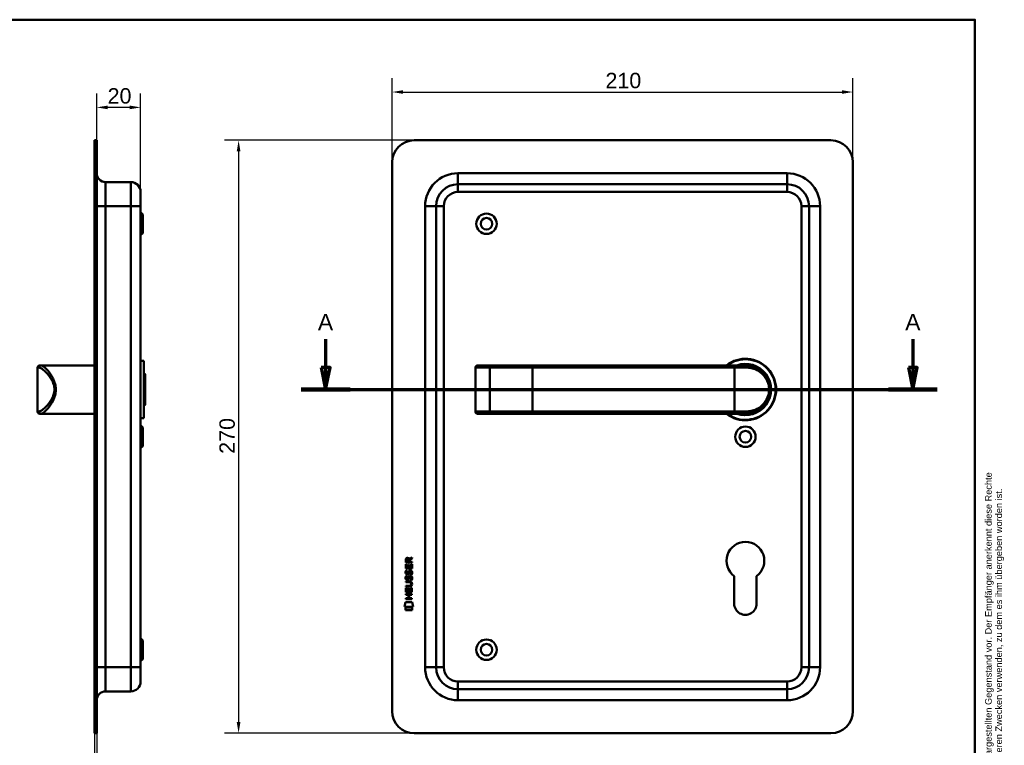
# Model space of a CAD drawing. Header units: millimetres. Extents: x 20 to 833, y 20 to 574.
# Tile 6 of 6: x 385 to 833, y 244 to 574. Entities that reach past the tile are written whole.
import ezdxf
from ezdxf.enums import TextEntityAlignment as Align

# ---------------------------------------------------------------- set-up
doc = ezdxf.new("R2010")
doc.units = ezdxf.units.MM
doc.header["$LTSCALE"] = 2
for name, color, linetype, lineweight in [('Bemaßungen(DIN)', 7, 'Continuous', 25), ('Schnittansichtslinien(DIN)', 7, 'Continuous', 70), ('Sichtbare Kanten(DIN)', 7, 'Continuous', 50), ('Sichtbare tangentiale Kanten(DIN)', 7, 'Continuous', 50), ('Skizziergeometrie(DIN)', 7, 'Continuous', 50), ('Skizzierlinie(DIN)', 7, 'Continuous', 25), ('Symbole(DIN)', 7, 'Continuous', 25)]:
    doc.layers.add(name, color=color, linetype=linetype, lineweight=lineweight)
doc.styles.add('Aktuell-DIN', font='arial.ttf')
doc.styles.add('Aktuell-DINGroßer Text', font='arial.ttf')
doc.styles.add('STANDARD-DIN~0', font='arial.ttf')
doc.styles.add('Textstil10', font='arial.ttf')
doc.styles.add('Textstil41', font='arial.ttf', dxfattribs={"width": 0.8})
doc.styles.add('Textstil83', font='arial.ttf', dxfattribs={"width": 0.8})
doc.dimstyles.new('CAD-LAN', dxfattribs={"dimscale": 2, "dimtxt": 3.5, "dimasz": 2.5, "dimexe": 3.175, "dimexo": 0, "dimgap": 0.8, "dimtad": 1, "dimrnd": 1e-08, "dimtxsty": 'STANDARD-DIN~0', "dimcen": 0.09, "dimdle": 10, "dimclrd": 250, "dimclre": 250, "dimclrt": 250, "dimadec": 0, "dimazin": 2, "dimtfac": 1, "dimtmove": 0, "dimatfit": 3, "dimfxl": 1, "dimtolj": 1, "dimtzin": 0, "dimlwd": 25, "dimlwe": 25, "dimarcsym": 0})

# ---------------------------------------------------------------- blocks, each defined once
blk = doc.blocks.new('Ränder Standardrahmen')
at = {"layer": 'Skizziergeometrie(DIN)', "flags": 128}
blk.add_lwpolyline([(10, 10), (10, 287), (410, 287), (410, 10), (10, 10)], dxfattribs=at)
blk = doc.blocks.new('Schriftfelder Heusser')
at = {"layer": 'Skizziergeometrie(DIN)'}
for p, q in [((101, 229.92), (101, 236.92)), ((101, 236.92), (291, 236.92)), ((111, 229.92), (111, 236.92)), ((123, 229.92), (123, 236.92)), ((232, 229.92), (232, 236.92)), ((256, 229.92), (256, 236.92)), ((291, 236.92), (291, 229.92)), ((101, 191.42), (101, 229.92)), ((101, 229.92), (291, 229.92)), ((111, 229.92), (111, 221.42)), ((123, 229.92), (123, 221.42)), ((232, 229.92), (232, 221.42)), ((256, 229.92), (256, 221.42)), ((291, 229.92), (291, 191.42)), ((101, 221.42), (291, 221.42)), ((150, 221.42), (150, 204.42)), ((198.85, 221.42), (198.85, 204.42)), ((216.35, 221.42), (216.35, 204.42)), ((238.35, 221.42), (238.35, 204.42)), ((278, 221.42), (278, 191.42)), ((278, 208.67), (291, 208.67)), ((101, 204.42), (291, 204.42)), ((142, 204.42), (142, 191.42)), ((236, 204.42), (236, 191.42)), ((278, 200.17), (291, 200.17)), ((291, 191.42), (101, 191.42))]:
    blk.add_line(p, q, dxfattribs=at)
at = {"layer": 'Skizzierlinie(DIN)'}
for p, q in [((113.5, 221.42), (113.5, 204.42)), ((118, 221.42), (118, 204.42)), ((162.35, 221.42), (162.35, 204.42)), ((166.85, 221.42), (166.85, 204.42)), ((113.5, 217.17), (150, 217.17)), ((162.35, 217.17), (278, 217.17)), ((113.5, 212.92), (150, 212.92)), ((162.35, 212.92), (278, 212.92)), ((113.5, 208.67), (150, 208.67)), ((162.35, 208.67), (278, 208.67))]:
    blk.add_line(p, q, dxfattribs=at)
for centre in [(115.75, 219.25), (164.6, 219.25), (115.75, 215.04), (164.6, 215.04), (115.75, 210.79), (164.6, 210.79), (115.75, 206.54), (164.6, 206.54)]:
    blk.add_circle(centre, 1.75, dxfattribs=at)
at = {"layer": 'Symbole(DIN)', "color": 7, "insert": (293.33, 191.7), "char_height": 1.5, "width": 182.3003, "attachment_point": 1, "rotation": 90, "line_spacing_factor": 0.944221, "style": 'Aktuell-DIN'}
blk.add_mtext('\\fArial|b0|i0;\\H1.5000;Die Schlossfabrik Heusser AG ist Eigentümerin dieses Dokumentes und behält sich alle Rechte an diesem und dem dargestellten Gegenstand vor. Der Empfänger anerkennt diese Rechte\\Pund wird das Dokument nicht ohne schriftliche Ermächtigung der Eigentümerin Dritten zugänglich machen oder zu anderen Zwecken verwenden, zu dem es ihm übergeben worden ist.\\P ', dxfattribs=at)
at = {"layer": 'Symbole(DIN)', "color": 179, "true_color": 0x262659, "style": 'Aktuell-DIN'}
for s, insert, char_height, attachment_point in [('Pos.', (106, 227), 2.489, 2), ('Menge', (117, 227), 2.489, 2), ('Benennung', (125.81, 225.38), 2.489, 4), ('B-Nummer', (234.74, 225.62), 2.489, 4), ('Material', (265.02, 225.62), 2.489, 5), ('\\fArial|b0|i0;a', (115.81, 219.53), 2, 5), ('\\fArial|b0|i0;e', (164.54, 219.53), 2, 5), ('\\fArial|b0|i0;Gezeichnet', (200.05, 219.23), 2, 4), ('\\fArial|b0|i0;b', (115.75, 215), 2, 5), ('\\fArial|b0|i0;f', (164.55, 215.06), 2, 5), ('\\fArial|b0|i0;Freigegeben', (199.92, 216), 2, 1), ('\\fArial|b0|i0;c', (115.75, 211.01), 2, 5), ('\\fArial|b0|i0;g', (164.63, 211.05), 2, 5), ('\\fArial|b0|i0;Projekt', (200, 211.98), 2, 1), ('\\fArial|b0|i0;d', (115.76, 206.55), 2, 5), ('\\fArial|b0|i0;h', (164.55, 206.57), 2, 5), ('\\fArial|b0|i0;CAD-Nr.', (200, 207.5), 2, 1), ('\\fArial|b0|i0;\\H2.0000;Massstab', (284.39, 206.37), 2, 5), ('\\fArial|b0|i0;\\H2.0000;Baugruppe', (143.1, 203.73), 2, 1), ('\\fArial|b0|i0;Zeichnungs-Nr.', (237, 203.5), 2, 1), ('\\fArial|b0|i0;\\H2.5000;4853 Murgenthal', (113.33, 192.46), 2.5, 7)]:
    blk.add_mtext(s, dxfattribs=dict(at, insert=insert, char_height=char_height, attachment_point=attachment_point))
at = {"layer": 'Symbole(DIN)', "color": 179, "true_color": 0x262659, "attachment_point": 5, "style": 'Aktuell-DIN'}
for s, insert, char_height, width in [('Änd.', (107.21, 213), 2.489, 12.3494), ('Änd.', (156.12, 212.76), 2.489, 12.3494), ('\\fArial|b0|i0;Änderung', (284.51, 202.33), 2, 12.1143)]:
    blk.add_mtext(s, dxfattribs=dict(at, insert=insert, char_height=char_height, width=width))
at = {"layer": 'Symbole(DIN)', "color": 7, "insert": (143.1, 196.62), "char_height": 4.5, "width": 90.18, "attachment_point": 4, "style": 'Aktuell-DIN'}
blk.add_mtext('\\fArial|b0|i0;\\W0.90;\\H4.5000;Heusser-Muschel Serie 6  EN179', dxfattribs=at)
at = {"layer": 'Symbole(DIN)', "color": 179, "true_color": 0x262659, "style": 'Textstil10'}
blk.add_attdef('ERSTELLUNGSDATUM_001', (217.26, 218.29), '', height=2, dxfattribs=at)
at = {"layer": 'Symbole(DIN)', "color": 179, "true_color": 0x262659}
for tag, height, style, p in [('AUTOR', 2.49, 'Aktuell-DIN', (240.03, 219.26)), ('KONTROLLDATUM', 2, 'Textstil10', (217.42, 215.04)), ('KONTROLLIERT_VON', 2, 'Textstil10', (239.98, 215.05))]:
    blk.add_attdef(tag, text='', height=height, dxfattribs=dict(at, style=style)).set_placement(p, align=Align.MIDDLE_LEFT)
at = {"layer": 'Symbole(DIN)', "color": 7, "style": 'Textstil83', "width": 0.8}
blk.add_attdef('Anfänglicher_Ansichtsmaßstab_001', (281.57, 213.34), '', height=2.3, dxfattribs=at)
at = {"layer": 'Symbole(DIN)', "color": 179, "true_color": 0x262659, "style": 'Textstil10'}
blk.add_attdef('PROJEKT', text='', height=2, dxfattribs=at).set_placement((217.77, 209.72), align=Align.BOTTOM_LEFT)
at = {"layer": 'Symbole(DIN)', "color": 7, "style": 'Textstil41', "width": 0.8}
blk.add_attdef('STATUS', text='', height=5, dxfattribs=at).set_placement((284.53, 195.86), align=Align.MIDDLE_CENTER)
blk = doc.blocks.new('*D19')
at = {"layer": 'Bemaßungen(DIN)', "color": 250, "linetype": 'Continuous', "lineweight": 25, "true_color": 0x3f3f3f, "transparency": 16777216}
for p, q in [((419.78, 519.06), (419.78, 540.41)), ((439.78, 495.56), (439.78, 540.41)), ((434.78, 534.06), (424.78, 534.06))]:
    blk.add_line(p, q, dxfattribs=at)
at = {"layer": 'Bemaßungen(DIN)', "color": 250, "linetype": 'Continuous', "true_color": 0x3f3f3f, "transparency": 16777216}
for points in [[(424.78, 534.89), (424.78, 533.23), (419.78, 534.06)], [(434.78, 534.89), (434.78, 533.23), (439.78, 534.06)]]:
    blk.add_solid(points, dxfattribs=at)
at = {"layer": 'Defpoints', "color": 0, "linetype": 'Continuous', "transparency": 16777216}
for p in [(419.78, 534.06), (419.78, 519.06), (439.78, 495.56)]:
    blk.add_point(p, dxfattribs=at)
at = {"layer": 'Bemaßungen(DIN)', "color": 250, "linetype": 'Continuous', "lineweight": 25, "true_color": 0x3f3f3f, "transparency": 16777216, "insert": (424.72, 542.81), "char_height": 7, "attachment_point": 1, "style": 'STANDARD-DIN~0'}
blk.add_mtext('\\A1;20', dxfattribs=at)
blk = doc.blocks.new('*D20')
at = {"layer": 'Bemaßungen(DIN)', "color": 250, "linetype": 'Continuous', "lineweight": 25, "true_color": 0x3f3f3f, "transparency": 16777216}
for p, q in [((418.78, 249.06), (418.78, 215.44)), ((419.78, 249.06), (419.78, 215.44)), ((413.78, 221.79), (408.78, 221.79)), ((419.78, 221.79), (418.78, 221.79)), ((424.78, 221.79), (429.78, 221.79))]:
    blk.add_line(p, q, dxfattribs=at)
at = {"layer": 'Bemaßungen(DIN)', "color": 250, "linetype": 'Continuous', "true_color": 0x3f3f3f, "transparency": 16777216}
for points in [[(413.78, 222.62), (413.78, 220.95), (418.78, 221.79)], [(424.78, 222.62), (424.78, 220.95), (419.78, 221.79)]]:
    blk.add_solid(points, dxfattribs=at)
at = {"layer": 'Defpoints', "color": 0, "linetype": 'Continuous', "transparency": 16777216}
for p in [(418.78, 249.06), (419.78, 249.06), (418.78, 221.79)]:
    blk.add_point(p, dxfattribs=at)
at = {"layer": 'Bemaßungen(DIN)', "color": 250, "linetype": 'Continuous', "lineweight": 25, "true_color": 0x3f3f3f, "transparency": 16777216, "insert": (417.99, 230.42), "char_height": 7, "attachment_point": 1, "style": 'STANDARD-DIN~0'}
blk.add_mtext('\\A1;1', dxfattribs=at)
blk = doc.blocks.new('*D21')
at = {"layer": 'Bemaßungen(DIN)', "color": 250, "linetype": 'Continuous', "lineweight": 25, "true_color": 0x3f3f3f, "transparency": 16777216}
for p, q in [((554.42, 509.06), (554.42, 547.41)), ((764.42, 509.06), (764.42, 547.41)), ((559.42, 541.06), (759.42, 541.06))]:
    blk.add_line(p, q, dxfattribs=at)
at = {"layer": 'Bemaßungen(DIN)', "color": 250, "linetype": 'Continuous', "true_color": 0x3f3f3f, "transparency": 16777216}
for points in [[(559.42, 541.89), (559.42, 540.23), (554.42, 541.06)], [(759.42, 541.89), (759.42, 540.23), (764.42, 541.06)]]:
    blk.add_solid(points, dxfattribs=at)
at = {"layer": 'Defpoints', "color": 0, "linetype": 'Continuous', "transparency": 16777216}
for p in [(764.42, 541.06), (554.42, 509.06), (764.42, 509.06)]:
    blk.add_point(p, dxfattribs=at)
at = {"layer": 'Bemaßungen(DIN)', "color": 250, "linetype": 'Continuous', "lineweight": 25, "true_color": 0x3f3f3f, "transparency": 16777216, "insert": (651.63, 549.81), "char_height": 7, "attachment_point": 1, "style": 'STANDARD-DIN~0'}
blk.add_mtext('\\A1;210', dxfattribs=at)
blk = doc.blocks.new('*D22')
at = {"layer": 'Bemaßungen(DIN)', "color": 250, "linetype": 'Continuous', "lineweight": 25, "true_color": 0x3f3f3f, "transparency": 16777216}
for p, q in [((564.42, 519.06), (478.07, 519.06)), ((484.42, 514.06), (484.42, 254.06)), ((564.42, 249.06), (478.07, 249.06))]:
    blk.add_line(p, q, dxfattribs=at)
at = {"layer": 'Bemaßungen(DIN)', "color": 250, "linetype": 'Continuous', "true_color": 0x3f3f3f, "transparency": 16777216}
for points in [[(483.58, 514.06), (485.25, 514.06), (484.42, 519.06)], [(483.58, 254.06), (485.25, 254.06), (484.42, 249.06)]]:
    blk.add_solid(points, dxfattribs=at)
at = {"layer": 'Defpoints', "color": 0, "linetype": 'Continuous', "transparency": 16777216}
for p in [(564.42, 519.06), (484.42, 249.06), (564.42, 249.06)]:
    blk.add_point(p, dxfattribs=at)
at = {"layer": 'Bemaßungen(DIN)', "color": 250, "linetype": 'Continuous', "lineweight": 25, "true_color": 0x3f3f3f, "transparency": 16777216, "insert": (475.67, 376.28), "char_height": 7, "attachment_point": 1, "rotation": 90, "style": 'STANDARD-DIN~0'}
blk.add_mtext('\\A1;270', dxfattribs=at)
blk = doc.blocks.new('2DTransSchnitt0')
at = {"layer": 'Schnittansichtslinien(DIN)', "linetype": 'Continuous'}
for p, q in [((262.04, 214.22), (262.04, 207.78)), ((395.87, 214.22), (395.87, 207.78)), ((261.04, 207.78), (262.04, 202.78)), ((263.04, 207.78), (261.04, 207.78)), ((262.04, 207.78), (262.04, 202.78)), ((262.04, 202.78), (263.04, 207.78)), ((394.87, 207.78), (395.87, 202.78)), ((396.87, 207.78), (394.87, 207.78)), ((395.87, 207.78), (395.87, 202.78)), ((395.87, 202.78), (396.87, 207.78)), ((256.47, 202.78), (401.43, 202.78))]:
    blk.add_line(p, q, dxfattribs=at)
at = {"layer": 'Schnittansichtslinien(DIN)', "linetype": 'Continuous', "lineweight": 140}
for p, q in [((256.47, 202.78), (267.6, 202.78)), ((390.31, 202.78), (401.43, 202.78))]:
    blk.add_line(p, q, dxfattribs=at)
at = {"layer": 'Schnittansichtslinien(DIN)', "linetype": 'Continuous', "flags": 128}
for points in [[(261.04, 207.78), (262.04, 202.78), (263.04, 207.78), (261.04, 207.78)], [(394.87, 207.78), (395.87, 202.78), (396.87, 207.78), (394.87, 207.78)]]:
    blk.add_lwpolyline(points, dxfattribs=at)
at = {"layer": 'Schnittansichtslinien(DIN)'}
for points in [[(261.04, 207.78), (262.04, 202.78), (263.04, 207.78), (261.04, 207.78)], [(394.87, 207.78), (395.87, 202.78), (396.87, 207.78), (394.87, 207.78)]]:
    blk.add_solid(points, dxfattribs=at)
at = {"layer": 'Schnittansichtslinien(DIN)', "char_height": 3.73, "attachment_point": 7, "style": 'Aktuell-DINGroßer Text'}
for insert in [(260.28, 216.28), (394.12, 216.28)]:
    blk.add_mtext('A', dxfattribs=dict(at, insert=insert))

msp = doc.modelspace()

# ---------------------------------------------------------------- linework, layer by layer
at = {"layer": 'Sichtbare Kanten(DIN)'}
for p, q in [((419.784, 519.06), (418.784, 519.06)), ((418.784, 509.06), (418.784, 519.06)), ((419.784, 519.06), (419.784, 509.06)), ((754.415, 519.06), (564.415, 519.06)), ((418.784, 259.06), (418.784, 509.06)), ((419.784, 259.06), (419.784, 509.06)), ((554.415, 509.06), (554.415, 259.06)), ((764.415, 259.06), (764.415, 509.06)), ((423.784, 500.06), (435.284, 500.06)), ((734.415, 499.06), (584.415, 499.06)), ((439.784, 495.56), (439.784, 489.06)), ((439.784, 279.06), (439.784, 489.06)), ((440.784, 485.31), (439.784, 486.31)), ((440.784, 485.31), (440.784, 476.81)), ((574.415, 489.06), (574.415, 279.06)), ((744.415, 279.06), (744.415, 489.06)), ((440.784, 476.81), (439.784, 475.81)), ((441.284, 418.56), (439.784, 418.56)), ((441.284, 392.56), (441.284, 418.56)), ((392.784, 415.56), (392.784, 395.56)), ((393.784, 416.56), (394.454, 416.56)), ((398.784, 416.56), (394.454, 416.56)), ((418.784, 416.56), (398.784, 416.56)), ((441.784, 412.56), (441.284, 413.06)), ((592.365, 415.56), (592.365, 395.56)), ((593.365, 416.56), (593.384, 416.56)), ((599.938, 416.56), (593.384, 416.56)), ((599.855, 416.556), (599.855, 416.556)), ((618.415, 416.56), (599.938, 416.56)), ((710.415, 416.56), (618.415, 416.56)), ((710.415, 416.56), (715.415, 416.56)), ((716.032, 416.543), (716.032, 416.543)), ((441.784, 412.56), (441.784, 398.56)), ((441.784, 398.56), (441.284, 398.06)), ((394.454, 394.56), (393.784, 394.56)), ((398.784, 394.56), (394.454, 394.56)), ((418.784, 394.56), (398.784, 394.56)), ((441.284, 392.56), (439.784, 392.56)), ((593.384, 394.56), (593.365, 394.56)), ((593.384, 394.56), (599.938, 394.56)), ((599.938, 394.56), (618.415, 394.56)), ((618.415, 394.56), (710.415, 394.56)), ((715.415, 394.56), (710.415, 394.56)), ((440.784, 388.31), (439.784, 389.31)), ((440.784, 388.31), (440.784, 379.81)), ((440.784, 379.81), (439.784, 378.81)), ((560.596, 326.707), (560.599, 328.021)), ((560.947, 327.977), (560.946, 327.089)), ((561.964, 327.088), (561.964, 327.976)), ((562.261, 328.337), (563.457, 329.127)), ((562.314, 327.938), (562.313, 327.088)), ((563.456, 328.693), (562.314, 327.938)), ((563.457, 329.127), (563.456, 328.693)), ((560.594, 323.977), (560.596, 325.981)), ((563.453, 323.975), (560.594, 323.977)), ((563.455, 326.705), (560.596, 326.707)), ((560.596, 325.981), (560.944, 325.981)), ((560.766, 323.203), (561.105, 323.103)), ((560.944, 325.981), (560.943, 324.354)), ((560.943, 324.354), (561.837, 324.353)), ((560.946, 327.089), (561.964, 327.088)), ((561.837, 324.353), (561.839, 325.8)), ((561.839, 325.8), (562.187, 325.8)), ((562.187, 325.8), (562.186, 324.353)), ((562.186, 324.353), (563.104, 324.352)), ((562.313, 327.088), (563.455, 327.087)), ((563.104, 324.352), (563.106, 325.999)), ((563.106, 325.999), (563.454, 325.999)), ((563.454, 325.999), (563.453, 323.975)), ((563.455, 327.087), (563.455, 326.705)), ((560.764, 320.657), (561.102, 320.556)), ((560.96, 319.325), (560.967, 319.308)), ((560.962, 321.872), (560.969, 321.854)), ((561.644, 319.227), (561.655, 319.244)), ((561.646, 321.774), (561.657, 321.791)), ((562.692, 320.354), (562.681, 320.354)), ((562.694, 322.9), (562.683, 322.9)), ((710.315, 308.045), (710.335, 320.621)), ((720.473, 320.604), (720.515, 308.055)), ((560.586, 313.239), (560.587, 315.244)), ((560.587, 315.244), (560.936, 315.243)), ((560.588, 315.815), (560.588, 316.192)), ((560.588, 316.192), (562.258, 316.191)), ((562.233, 315.813), (560.588, 315.815)), ((560.589, 317.75), (560.589, 318.127)), ((560.589, 318.127), (562.235, 318.125)), ((562.259, 317.748), (560.589, 317.75)), ((560.936, 315.243), (560.934, 313.616)), ((561.829, 313.616), (561.83, 315.062)), ((561.83, 315.062), (562.178, 315.062)), ((562.178, 315.062), (562.177, 313.615)), ((563.096, 313.615), (563.097, 315.262)), ((563.097, 315.262), (563.446, 315.261)), ((563.139, 316.963), (563.139, 316.973)), ((563.446, 315.261), (563.444, 313.237)), ((560.582, 310.134), (560.582, 310.511)), ((560.582, 310.511), (561.825, 310.51)), ((563.44, 310.132), (560.582, 310.134)), ((560.583, 312.069), (560.584, 312.446)), ((561.826, 312.068), (560.583, 312.069)), ((560.584, 312.446), (563.442, 312.444)), ((563.444, 313.237), (560.586, 313.239)), ((560.934, 313.616), (561.829, 313.616)), ((561.825, 310.51), (561.826, 312.068)), ((562.177, 313.615), (563.096, 313.615)), ((562.183, 312.068), (562.181, 310.51)), ((562.181, 310.51), (563.441, 310.509)), ((563.442, 312.067), (562.183, 312.068)), ((563.441, 310.509), (563.44, 310.132)), ((563.442, 312.444), (563.442, 312.067)), ((560.051, 306.557), (560.51, 308.69)), ((563.966, 306.554), (560.051, 306.557)), ((560.509, 305.129), (560.51, 306.271)), ((560.51, 308.69), (563.516, 308.688)), ((560.51, 306.271), (563.507, 306.269)), ((563.507, 306.269), (563.506, 305.127)), ((563.516, 308.688), (563.966, 306.554)), ((563.506, 305.127), (560.509, 305.129)), ((440.784, 291.31), (439.784, 292.31)), ((440.784, 291.31), (440.784, 282.81)), ((440.784, 282.81), (439.784, 281.81)), ((439.784, 279.06), (439.784, 272.56)), ((423.784, 268.06), (435.284, 268.06)), ((584.415, 269.06), (734.415, 269.06)), ((418.784, 249.06), (418.784, 259.06)), ((419.784, 259.06), (419.784, 249.06)), ((418.784, 249.06), (419.784, 249.06)), ((564.415, 249.06), (754.415, 249.06))]:
    msp.add_line(p, q, dxfattribs=at)
for centre, radius in [((597.415, 481.06), 4.65), ((597.415, 481.06), 2.65), ((715.415, 384.06), 4.65), ((715.415, 384.06), 2.65), ((597.415, 287.06), 4.65), ((597.415, 287.06), 2.65)]:
    msp.add_circle(centre, radius, dxfattribs=at)
for centre, radius, start, end in [((564.415, 509.06), 10, 90, 180), ((754.415, 509.06), 10, 0, 90), ((423.784, 504.06), 4, 180, 270), ((435.284, 495.56), 4.5, 0, 90), ((584.415, 489.06), 10, 90, 180), ((734.415, 489.06), 10, 0, 90), ((715.415, 405.56), 14, 231.78679, 128.21321), ((715.415, 405.56), 13.8, 232.8542, 127.1458), ((393.784, 415.56), 1, 90, 180), ((593.365, 415.56), 1, 90, 180), ((715.415, 405.56), 11.7, 250.08028, 109.91972), ((715.415, 405.56), 11.6, 251.49137, 108.50863), ((715.415, 405.56), 11.5, 253.04257, 106.95743), ((715.415, 405.56), 11.3, 256.76803, 103.23197), ((717.647, 415.668), 0.85, 191.30641, 191.31069), ((717.647, 415.668), 0.85, 119.32679, 119.34502), ((717.647, 415.668), 0.85, 328.7244, 328.72584), ((727.738, 418.258), 8.678, 196.40238, 196.40428), ((393.784, 395.56), 1, 180, 270), ((593.365, 395.56), 1, 180, 270), ((715.415, 327.56), 8.6, 306.01959, 233.79375), ((715.415, 308.037), 5.1, 179.90875, 0.19467), ((584.415, 279.06), 10, 180, 270), ((734.415, 279.06), 10, 270, 0), ((435.284, 272.56), 4.5, 270, 0), ((423.784, 264.06), 4, 90, 180), ((564.415, 259.06), 10, 180, 270), ((754.415, 259.06), 10, 270, 0)]:
    msp.add_arc(centre, radius, start, end, dxfattribs=at)
for centre, major_axis, ratio, start_param, end_param in [((562.125, 327.204), (0.976, -1.274), 0.5180415, 2.7627686, 3.7355131), ((560.733, 327.123), (-1.242, -1.64), 0.5994938, 2.7365723, 3.5673799), ((562.312, 322.683), (1.192, 3.54), 0.2215161, 2.8263053, 2.8854462), ((562.228, 324.982), (1.103, 3.296), 0.2312948, 2.8124619, 2.8734213), ((561.713, 320.128), (0.583, 1.012), 0.541605, 2.7569093, 3.2147406), ((561.708, 322.666), (0.574, 1.004), 0.5438409, 2.7534304, 3.2137241), ((561.586, 319.252), (0.098, 0.139), 0.3641716, 4.4844927, 4.7925708), ((561.588, 321.798), (0.098, 0.139), 0.3641716, 4.4844927, 4.7925708), ((562.034, 318.669), (0.838, 1.64), 0.4594521, 5.9760112, 6.497704), ((562.035, 321.213), (0.839, 1.642), 0.4591024, 5.9761877, 6.4975755), ((558.418, 320.496), (4.808, -4.323), 0.3742014, 5.888113, 6.6064523), ((558.414, 313.451), (4.814, 4.313), 0.3742661, 5.9599282, 6.6783921), ((539.706, 336.8), (23.266, -20.361), 0.1371339, 6.127502, 6.402435)]:
    msp.add_ellipse(centre, major_axis=major_axis, ratio=ratio, start_param=start_param, end_param=end_param, dxfattribs=at)
for points, knots in [([(715.415, 394.56), (716.281, 394.56), (717.996, 394.768), (721.079, 395.894), (724.149, 398.358), (726.066, 401.959), (726.531, 405.551), (726.247, 407.787), (725.741, 409.42), (725.078, 410.927), (723.551, 413.246), (721.079, 415.227), (717.993, 416.353), (716.281, 416.56), (715.415, 416.56)], [-3.4261334, -3.4261334, -3.4261334, -3.4261334, -3.1814096, -2.9366858, -2.4472382, -1.9577905, -1.7130667, -1.4683429, -1.345981, -1.2236191, -0.9788953, -0.4894476, -0.2447238, 0, 0, 0, 0]), ([(563.139, 316.973), (563.139, 317.02), (563.136, 317.066), (563.12, 317.202), (563.098, 317.289), (563.023, 317.44), (562.977, 317.501), (562.857, 317.607), (562.786, 317.647), (562.569, 317.731), (562.409, 317.748), (562.259, 317.748)], [0, 0, 0, 0, 0.01400423, 0.01400423, 0.0408947, 0.0408947, 0.06439039, 0.06439039, 0.08887549, 0.08887549, 0.13413559, 0.13413559, 0.13413559, 0.13413559])]:
    msp.add_open_spline(points, degree=3, knots=knots, dxfattribs=at)
for points in [[(560.599, 328.021), (560.613, 328.462), (560.845, 328.925), (561.458, 328.924)], [(561.964, 327.976), (561.965, 328.249), (561.878, 328.575), (561.462, 328.575)], [(560.695, 323.046), (560.714, 323.096), (560.766, 323.203), (560.766, 323.203)], [(562.165, 323.056), (562.258, 323.166), (562.388, 323.238), (562.568, 323.262)], [(562.568, 323.262), (562.855, 323.301), (563.138, 323.2), (563.332, 322.884)], [(560.64, 319.178), (560.55, 319.419), (560.521, 319.652), (560.563, 319.981)], [(560.642, 321.725), (560.552, 321.966), (560.523, 322.199), (560.565, 322.527)], [(560.563, 319.981), (560.581, 320.12), (560.622, 320.327), (560.693, 320.5)], [(560.565, 322.527), (560.583, 322.666), (560.624, 322.873), (560.695, 323.046)], [(561.2, 318.718), (560.976, 318.751), (560.746, 318.896), (560.64, 319.178)], [(561.202, 321.264), (560.978, 321.297), (560.749, 321.442), (560.642, 321.725)], [(560.693, 320.5), (560.712, 320.549), (560.764, 320.657), (560.764, 320.657)], [(560.948, 320.092), (560.883, 319.839), (560.877, 319.615), (560.936, 319.399)], [(560.95, 322.639), (560.885, 322.386), (560.879, 322.162), (560.938, 321.946)], [(561.102, 320.556), (561.102, 320.556), (560.983, 320.23), (560.948, 320.092)], [(561.105, 323.103), (561.104, 323.103), (560.985, 322.776), (560.95, 322.639)], [(561.172, 319.095), (561.319, 319.035), (561.508, 319.071), (561.613, 319.186)], [(561.174, 321.642), (561.321, 321.582), (561.51, 321.618), (561.615, 321.732)], [(561.354, 318.705), (561.254, 318.706), (561.233, 318.713), (561.2, 318.718)], [(561.356, 321.251), (561.256, 321.253), (561.235, 321.259), (561.202, 321.264)], [(561.982, 319.069), (561.867, 318.86), (561.672, 318.701), (561.354, 318.705)], [(561.984, 321.616), (561.869, 321.406), (561.674, 321.247), (561.356, 321.251)], [(561.655, 319.244), (561.724, 319.354), (561.781, 319.517), (561.835, 319.763)], [(561.657, 321.791), (561.726, 321.9), (561.783, 322.064), (561.838, 322.309)], [(561.835, 319.763), (561.92, 320.13), (562.022, 320.342), (562.163, 320.509)], [(561.838, 322.309), (561.922, 322.677), (562.024, 322.888), (562.165, 323.056)], [(562.175, 319.612), (562.12, 319.372), (562.058, 319.207), (561.982, 319.069)], [(562.177, 322.159), (562.122, 321.919), (562.06, 321.754), (561.984, 321.616)], [(562.163, 320.509), (562.256, 320.62), (562.386, 320.692), (562.566, 320.716)], [(562.224, 319.811), (562.216, 319.781), (562.176, 319.615), (562.175, 319.612)], [(562.226, 322.357), (562.218, 322.327), (562.178, 322.161), (562.177, 322.159)], [(562.41, 320.236), (562.339, 320.147), (562.278, 320.009), (562.224, 319.811)], [(562.412, 322.782), (562.341, 322.694), (562.28, 322.556), (562.226, 322.357)], [(562.681, 320.354), (562.559, 320.354), (562.484, 320.321), (562.41, 320.236)], [(562.683, 322.9), (562.561, 322.9), (562.486, 322.868), (562.412, 322.782)], [(562.566, 320.716), (562.853, 320.754), (563.136, 320.654), (563.33, 320.337)], [(562.884, 318.771), (562.884, 318.771), (563.039, 319.025), (563.098, 319.31)], [(563.253, 318.684), (563.233, 318.689), (562.885, 318.771), (562.884, 318.771)], [(562.886, 321.318), (562.887, 321.318), (563.041, 321.572), (563.1, 321.856)], [(563.255, 321.231), (563.235, 321.235), (562.887, 321.317), (562.886, 321.318)], [(563.098, 319.31), (563.167, 319.643), (563.167, 319.919), (563.061, 320.116)], [(563.1, 321.856), (563.169, 322.189), (563.169, 322.465), (563.063, 322.663)], [(563.478, 319.403), (563.448, 319.072), (563.29, 318.742), (563.253, 318.684)], [(563.48, 321.949), (563.45, 321.618), (563.292, 321.288), (563.255, 321.231)], [(563.33, 320.337), (563.44, 320.157), (563.493, 319.938), (563.493, 319.668)], [(563.332, 322.884), (563.442, 322.703), (563.495, 322.484), (563.495, 322.215)], [(563.493, 319.668), (563.493, 319.583), (563.486, 319.497), (563.478, 319.403)], [(563.495, 322.215), (563.495, 322.13), (563.488, 322.044), (563.48, 321.949)]]:
    msp.add_open_spline(points, degree=3, dxfattribs=at)
at = {"layer": 'Sichtbare tangentiale Kanten(DIN)'}
for p, q in [((418.784, 509.06), (419.784, 509.06)), ((584.415, 504.06), (584.415, 499.06)), ((584.415, 504.06), (734.415, 504.06)), ((734.415, 504.06), (734.415, 499.06)), ((423.784, 500.06), (423.784, 489.06)), ((435.284, 489.06), (435.284, 500.06)), ((584.415, 495.56), (584.415, 499.06)), ((734.415, 495.56), (734.415, 499.06)), ((734.415, 495.56), (584.415, 495.56)), ((423.784, 489.06), (419.784, 489.06)), ((423.784, 279.06), (423.784, 489.06)), ((423.784, 489.06), (435.284, 489.06)), ((435.284, 489.06), (439.784, 489.06)), ((435.284, 489.06), (435.284, 279.06)), ((569.415, 489.06), (574.415, 489.06)), ((569.415, 279.06), (569.415, 489.06)), ((577.915, 489.06), (574.415, 489.06)), ((577.915, 489.06), (577.915, 279.06)), ((740.915, 489.06), (744.415, 489.06)), ((740.915, 279.06), (740.915, 489.06)), ((749.415, 489.06), (744.415, 489.06)), ((749.415, 489.06), (749.415, 279.06)), ((393.489, 415.56), (392.784, 415.56)), ((592.423, 415.56), (592.365, 415.56)), ((592.423, 395.56), (592.423, 415.56)), ((592.423, 415.56), (598.976, 415.56)), ((598.976, 415.56), (618.415, 415.56)), ((598.976, 395.56), (598.976, 415.56)), ((618.415, 416.56), (618.415, 415.56)), ((618.415, 415.56), (618.415, 395.56)), ((618.415, 415.56), (710.415, 415.56)), ((710.415, 416.56), (710.415, 415.56)), ((710.415, 415.56), (710.415, 395.56)), ((715.678, 415.56), (710.415, 415.56)), ((725.851, 409.038), (725.851, 409.037)), ((392.784, 395.56), (393.489, 395.56)), ((592.365, 395.56), (592.423, 395.56)), ((598.976, 395.56), (592.423, 395.56)), ((618.415, 395.56), (598.976, 395.56)), ((710.415, 395.56), (618.415, 395.56)), ((618.415, 394.56), (618.415, 395.56)), ((710.415, 395.56), (715.678, 395.56)), ((710.415, 394.56), (710.415, 395.56)), ((423.784, 279.06), (419.784, 279.06)), ((423.784, 279.06), (423.784, 268.06)), ((423.784, 279.06), (435.284, 279.06)), ((435.284, 279.06), (439.784, 279.06)), ((435.284, 268.06), (435.284, 279.06)), ((569.415, 279.06), (574.415, 279.06)), ((577.915, 279.06), (574.415, 279.06)), ((740.915, 279.06), (744.415, 279.06)), ((749.415, 279.06), (744.415, 279.06)), ((584.415, 269.06), (584.415, 272.56)), ((584.415, 272.56), (734.415, 272.56)), ((734.415, 272.56), (734.415, 269.06)), ((584.415, 269.06), (584.415, 264.06)), ((734.415, 264.06), (734.415, 269.06)), ((734.415, 264.06), (584.415, 264.06)), ((419.784, 259.06), (418.784, 259.06))]:
    msp.add_line(p, q, dxfattribs=at)
for centre, radius, start, end in [((584.415, 489.06), 15, 90, 180), ((734.415, 489.06), 15, 0, 90), ((584.415, 489.06), 6.5, 90, 180), ((734.415, 489.06), 6.5, 0, 90), ((584.415, 279.06), 15, 180, 270), ((584.415, 279.06), 6.5, 180, 270), ((734.415, 279.06), 6.5, 270, 0), ((734.415, 279.06), 15, 270, 0)]:
    msp.add_arc(centre, radius, start, end, dxfattribs=at)
for centre, major_axis, ratio, start_param, end_param in [((394.454, 415.56), (0, 1), 0.9647528, 0, 1.5707963), ((593.384, 415.56), (0, 1), 0.9612617, 0, 1.5707963), ((599.938, 415.56), (0, 1), 0.9612617, 0, 1.5707963), ((715.415, 415.56), (0, 1), 0.2631579, 4.712389, 6.2831853), ((394.454, 395.56), (0, -1), 0.9647528, 4.712389, 6.2831853), ((593.384, 395.56), (0, -1), 0.9612617, 4.712389, 6.2831853), ((599.938, 395.56), (0, -1), 0.9612617, 4.712389, 6.2831853), ((715.415, 395.56), (0, -1), 0.2631579, 0, 1.5707963)]:
    msp.add_ellipse(centre, major_axis=major_axis, ratio=ratio, start_param=start_param, end_param=end_param, dxfattribs=at)
for points, knots in [([(393.489, 415.56), (393.715, 415.56), (393.997, 415.466), (394.321, 415.291), (394.646, 415.116), (395.011, 414.86), (395.404, 414.539), (396.189, 413.898), (397.085, 412.997), (397.943, 411.894), (398.373, 411.342), (398.793, 410.74), (399.17, 410.082), (399.359, 409.754), (399.537, 409.411), (399.699, 409.054), (399.861, 408.698), (400.006, 408.327), (400.127, 407.944), (400.369, 407.178), (400.512, 406.365), (400.51, 405.55), (400.508, 404.735), (400.362, 403.919), (400.122, 403.157), (399.643, 401.632), (398.798, 400.322), (397.936, 399.219), (397.073, 398.116), (396.187, 397.22), (395.404, 396.58), (395.012, 396.261), (394.646, 396.005), (394.322, 395.83), (393.997, 395.654), (393.715, 395.56), (393.489, 395.56)], [0, 0, 0, 0, 0.2447238, 0.2447238, 0.2447238, 0.4894476, 0.4894476, 0.4894476, 0.9788953, 0.9788953, 0.9788953, 1.2236191, 1.2236191, 1.2236191, 1.345981, 1.345981, 1.345981, 1.4683429, 1.4683429, 1.4683429, 1.7130667, 1.7130667, 1.7130667, 1.9577905, 1.9577905, 1.9577905, 2.4472382, 2.4472382, 2.4472382, 2.9366858, 2.9366858, 2.9366858, 3.1814096, 3.1814096, 3.1814096, 3.4261334, 3.4261334, 3.4261334, 3.4261334]), ([(394.454, 394.56), (394.668, 394.56), (395.205, 394.768), (396.597, 395.894), (398.695, 398.358), (400.702, 401.959), (401.262, 405.551), (400.921, 407.787), (400.369, 409.42), (399.692, 410.927), (398.295, 413.246), (396.594, 415.227), (395.206, 416.353), (394.668, 416.56), (394.454, 416.56)], [-3.4261334, -3.4261334, -3.4261334, -3.4261334, -3.1814096, -2.9366858, -2.4472382, -1.9577905, -1.7130667, -1.4683429, -1.345981, -1.2236191, -0.9788953, -0.4894476, -0.2447238, 0, 0, 0, 0]), ([(715.678, 415.56), (716.507, 415.56), (717.326, 415.466), (718.105, 415.291), (718.884, 415.116), (719.622, 414.86), (720.311, 414.539), (721.69, 413.898), (722.872, 412.997), (723.823, 411.894), (724.298, 411.342), (724.716, 410.74), (725.067, 410.082), (725.242, 409.754), (725.401, 409.411), (725.541, 409.054), (725.681, 408.698), (725.802, 408.327), (725.901, 407.944), (726.098, 407.178), (726.208, 406.365), (726.206, 405.55), (726.205, 404.735), (726.093, 403.919), (725.897, 403.157), (725.505, 401.632), (724.77, 400.322), (723.814, 399.219), (722.858, 398.116), (721.686, 397.22), (720.311, 396.58), (719.623, 396.261), (718.885, 396.005), (718.106, 395.83), (717.327, 395.654), (716.507, 395.56), (715.678, 395.56)], [0, 0, 0, 0, 0.2447238, 0.2447238, 0.2447238, 0.4894476, 0.4894476, 0.4894476, 0.9788953, 0.9788953, 0.9788953, 1.2236191, 1.2236191, 1.2236191, 1.345981, 1.345981, 1.345981, 1.4683429, 1.4683429, 1.4683429, 1.7130667, 1.7130667, 1.7130667, 1.9577905, 1.9577905, 1.9577905, 2.4472382, 2.4472382, 2.4472382, 2.9366858, 2.9366858, 2.9366858, 3.1814096, 3.1814096, 3.1814096, 3.4261334, 3.4261334, 3.4261334, 3.4261334])]:
    msp.add_open_spline(points, degree=3, knots=knots, dxfattribs=at)

# ---------------------------------------------------------------- block references
at = {"xscale": 2, "yscale": 2, "zscale": 2}
msp.add_blockref('Ränder Standardrahmen', (0, 0), dxfattribs=at)
msp.add_blockref('Schriftfelder Heusser', (238, -362.833), dxfattribs=at).add_auto_attribs({'ERSTELLUNGSDATUM_001': '21.12.2020', 'Anfänglicher_Ansichtsmaßstab_001': '1 : 2'})
at = {"layer": 'Schnittansichtslinien(DIN)', "xscale": 2, "yscale": 2, "zscale": 2}
msp.add_blockref('2DTransSchnitt0', (0, 0), dxfattribs=at)

# ---------------------------------------------------------------- dimensions: what is measured, and where the dimension line sits
at = {"layer": 'Bemaßungen(DIN)', "color": 250, "linetype": 'Continuous', "lineweight": 25, "true_color": 0x3f3f3f}
for base, p1, p2, angle, override, picture, middle in [((764.415, 541.06), (554.415, 509.06), (764.415, 509.06), 180, {"dimgap": 0.8, "dimdec": 2, "dimtol": 0, "dimlim": 0, "dimtp": 0, "dimtm": 0, "dimtdec": 2, "dimtofl": 0, "dimatfit": 1}, '*D21', (659.415, 541.06)), ((419.784, 534.06), (439.784, 495.56), (419.784, 519.06), 180, {"dimgap": 0.8, "dimdec": 2, "dimtol": 0, "dimlim": 0, "dimtp": 0, "dimtm": 0, "dimtdec": 2, "dimtofl": 0, "dimatfit": 1}, '*D19', (429.784, 534.06)), ((484.415, 249.06), (564.415, 519.06), (564.415, 249.06), 90, {"dimgap": 0.8, "dimdec": 2, "dimtol": 0, "dimlim": 0, "dimtp": 0, "dimtm": 0, "dimtdec": 2, "dimtofl": 0, "dimatfit": 1}, '*D22', (484.415, 384.06)), ((418.784, 221.788), (419.784, 249.06), (418.784, 249.06), 180, {"dimgap": 0.8, "dimdec": 2, "dimtol": 0, "dimlim": 0, "dimtp": 0, "dimtm": 0, "dimtdec": 2, "dimtofl": 1, "dimatfit": 1}, '*D20', (419.284, 221.788))]:
    dim = msp.add_linear_dim(base=base, p1=p1, p2=p2, angle=angle, dimstyle='CAD-LAN', override=override, dxfattribs=at)
    dim.commit()
    dim.dimension.update_dxf_attribs({"geometry": picture, "text_midpoint": middle, "dimtype": 160})

doc.saveas('drawing.dxf')
